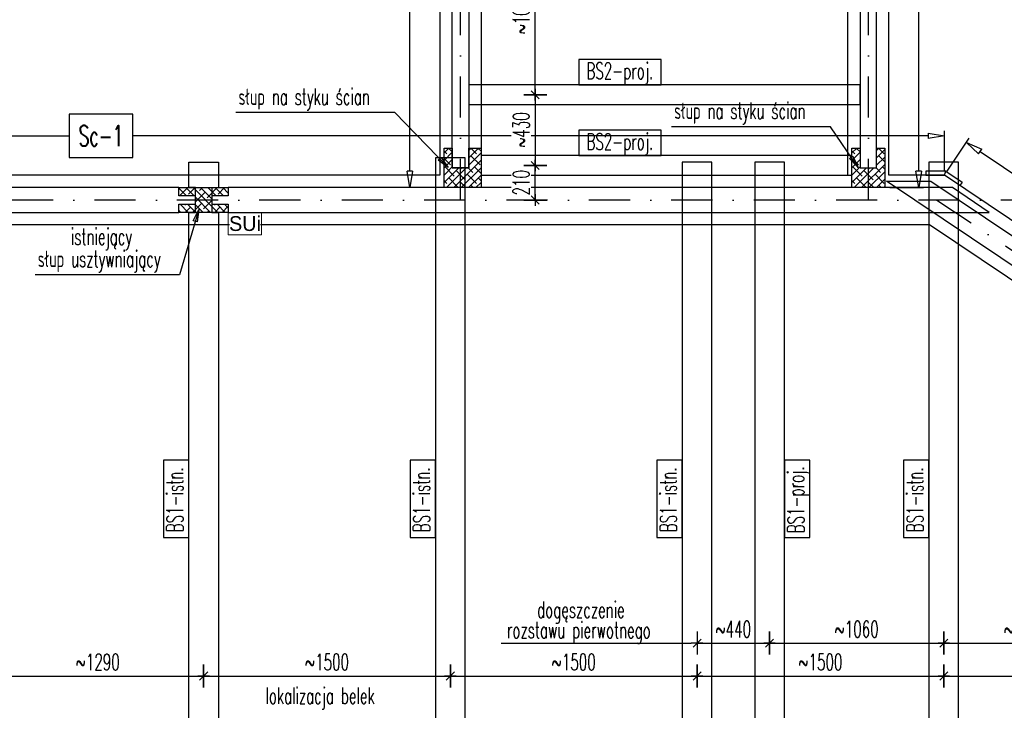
# Model space of a CAD drawing. Header units: centimetres. Extents: x 152786 to 159501, y -6718 to 1403.
# Tile 44 of 89: x 153497 to 154096, y -2737 to -2317. Entities that reach past the tile are written whole.
import ezdxf
from ezdxf.enums import TextEntityAlignment as Align

# ---------------------------------------------------------------- set-up
doc = ezdxf.new("R2010")
doc.units = ezdxf.units.CM
doc.header["$LTSCALE"] = 0.1
doc.linetypes.add('DASHDOT', pattern=[1, 0.5, -0.25, 0, -0.25])
doc.layers.get('0').update_dxf_attribs({"color": 45})
doc.layers.add('A_opisy więźby', color=51, linetype='Continuous', lineweight=13)
doc.layers.add('HACZE', color=52, linetype='Continuous', lineweight=9)
for name, color, linetype in [('A_wymiary_zewn', 4, 'Continuous'), ('hatch_R&F', 4, 'Continuous'), ('konstr_PROKON', 2, 'Continuous'), ('opisy_PROKON', 3, 'Continuous'), ('opisy_prętów_R&F', 2, 'Continuous'), ('opisy_R&F', 3, 'Continuous'), ('osie_R&F', 6, 'DASHDOT'), ('widoki_R&F', 4, 'Continuous'), ('wymiary_R&F', 3, 'Continuous'), ('ściany_murowane_R&F', 13, 'Continuous')]:
    doc.layers.add(name, color=color, linetype=linetype)
doc.styles.add('1_100', font='romans.shx', dxfattribs={"width": 0.8})
doc.styles.add('arial', font='arial.ttf')
doc.styles.add('simplex 0.6', font='simplex.shx', dxfattribs={"width": 0.6})
doc.styles.add('TECH', font='FL Pismo Techniczne.ttf')
doc.dimstyles.new('1_100', dxfattribs={"dimscale": 1.5, "dimtxt": 10, "dimasz": 6, "dimexe": 0, "dimexo": 0, "dimgap": 1.5, "dimtad": 1, "dimdec": 1, "dimrnd": 1, "dimzin": 12, "dimdsep": 46, "dimtxsty": '1_100', "dimblk1": 'U1', "dimblk2": 'U1', "dimsah": 1, "dimcen": -6, "dimse1": 1, "dimse2": 1, "dimclrt": 2, "dimadec": 0, "dimazin": 0, "dimtfac": 0.072, "dimtdec": 1, "dimtix": 1, "dimtmove": 2, "dimatfit": 3, "dimldrblk": 'DOT', "dimfxl": 1, "dimtolj": 1, "dimtzin": 12, "dimarcsym": 0})
doc.dimstyles.new('1_100 ławy', dxfattribs={"dimtxt": 30, "dimasz": 18, "dimexe": 3, "dimexo": 3, "dimgap": -7, "dimtad": 1, "dimdec": 1, "dimrnd": 0.5, "dimzin": 9, "dimdsep": 46, "dimtxsty": 'arial', "dimblk": 'CLOSEDBLANK', "dimcen": 0.09, "dimadec": 0, "dimazin": 0, "dimtfac": 1, "dimtdec": 1, "dimtofl": 0, "dimtmove": 0, "dimatfit": 3, "dimldrblk": 'CLOSEDBLANK', "dimfxl": 1, "dimtvp": 1, "dimtolj": 1, "dimtzin": 0, "dimarcsym": 0})
doc.dimstyles.new('1_50 [mm] żelbet', dxfattribs={"dimtxt": 10, "dimasz": 0.5, "dimexe": 0.18, "dimexo": 0.0625, "dimgap": 3.5, "dimtad": 1, "dimlfac": 10, "dimrnd": 5, "dimdsep": 46, "dimtxsty": 'simplex 0.6', "dimblk1": 'KR', "dimblk2": 'KR', "dimsah": 1, "dimcen": 0.09, "dimse1": 1, "dimse2": 1, "dimclrd": 8, "dimadec": 0, "dimazin": 0, "dimtfac": 1, "dimtofl": 0, "dimtmove": 0, "dimatfit": 3, "dimfxl": 1, "dimtvp": 1, "dimtfill": 1, "dimtfillclr": 256, "dimtolj": 1, "dimtzin": 0, "dimarcsym": 0})

# ---------------------------------------------------------------- blocks, each defined once
blk = doc.blocks.new('U1')
for p, q in [((0, -1), (0, 1)), ((1.5, 0), (-1.5, 0))]:
    blk.add_line(p, q)
at = {"color": 2, "const_width": 0.1}
blk.add_lwpolyline([(-0.5, -0.5), (0.5, 0.5)], dxfattribs=at)
blk = doc.blocks.new('KR')
for p, q in [((0, -14), (0, 14)), ((-7, 0), (7, 0)), ((-4.9, -4.9), (4.9, 4.9))]:
    blk.add_line(p, q)
blk = doc.blocks.new('*D404')
at = {"layer": 'Defpoints', "color": 0, "transparency": 16777216}
for p in [(153765.03, -2080.77), (153765.03, -2155.03), (153128.51, -2426.55)]:
    blk.add_point(p, dxfattribs=at)
at = {"layer": 'wymiary_R&F', "color": 8, "lineweight": -2, "transparency": 16777216}
blk.add_line((153129.01, -2080.77), (153764.53, -2080.77), dxfattribs=at)
at = {"layer": 'wymiary_R&F', "color": 8, "linetype": 'ByBlock', "lineweight": -2, "transparency": 16777216, "xscale": 0.5, "yscale": 0.5, "zscale": 0.5, "rotation": 180}
blk.add_blockref('KR', (153128.51, -2080.77), dxfattribs=at)
at = {"layer": 'wymiary_R&F', "color": 8, "linetype": 'ByBlock', "lineweight": -2, "transparency": 16777216, "xscale": 0.5, "yscale": 0.5, "zscale": 0.5}
blk.add_blockref('KR', (153765.03, -2080.77), dxfattribs=at)
at = {"layer": 'wymiary_R&F', "color": 0, "transparency": 16777216, "insert": (153446.77, -2072.27), "char_height": 10, "attachment_point": 5, "style": 'simplex 0.6', "bg_fill": 3, "box_fill_scale": 1.1, "bg_fill_color": 256, "bg_fill_true_color": 13158600, "bg_fill_transparency": 0}
blk.add_mtext('\\A1;6365', dxfattribs=at)
blk = doc.blocks.new('*D411')
at = {"layer": 'Defpoints', "color": 0, "transparency": 16777216}
for p in [(154013.01, -2155.03), (154333.36, -2155.03), (154254.91, -2426.55)]:
    blk.add_point(p, dxfattribs=at)
at = {"layer": 'wymiary_R&F', "color": 8, "lineweight": -2, "transparency": 16777216}
blk.add_line((154333.36, -2426.05), (154333.36, -2155.53), dxfattribs=at)
at = {"layer": 'wymiary_R&F', "color": 8, "linetype": 'ByBlock', "lineweight": -2, "transparency": 16777216, "xscale": 0.5, "yscale": 0.5, "zscale": 0.5}
for p, rotation in [((154333.36, -2155.03), 90), ((154333.36, -2426.55), 270)]:
    blk.add_blockref('KR', p, dxfattribs=dict(at, rotation=rotation))
at = {"layer": 'wymiary_R&F', "color": 0, "transparency": 16777216, "insert": (154324.86, -2290.79), "char_height": 10, "attachment_point": 5, "rotation": 90, "style": 'simplex 0.6', "bg_fill": 3, "box_fill_scale": 1.1, "bg_fill_color": 256, "bg_fill_true_color": 13158600, "bg_fill_transparency": 0}
blk.add_mtext('\\A1;2715', dxfattribs=at)
blk = doc.blocks.new('osie_konstr_nadziemne')
at = {"layer": 'osie_R&F', "ltscale": 500}
for points in [[(157765.03, -4076.71), (157765.03, -3694.55)], [(158013.01, -4076.71), (158013.01, -3694.57)], [(158369.1, -4076.71), (157012.51, -4076.71)], [(158054.72, -4076.71), (158254.91, -4210.99)]]:
    blk.add_lwpolyline(points, dxfattribs=at)
blk = doc.blocks.new('_ClosedBlank')
at = {"color": 0, "linetype": 'ByBlock', "lineweight": -2}
for p, q in [((-1, 0.167), (0, 0)), ((-1, 0.167), (-1, -0.167)), ((0, 0), (-1, -0.167))]:
    blk.add_line(p, q, dxfattribs=at)
blk = doc.blocks.new('*D416')
at = {"layer": 'Defpoints', "color": 0, "transparency": 16777216}
for p in [(154007.46, -2122.22), (154043.63, -2122.22), (154023.03, -2419.03)]:
    blk.add_point(p, dxfattribs=at)
at = {"layer": 'wymiary_R&F', "color": 0, "lineweight": -2, "transparency": 16777216}
for p, q in [((154010.46, -2122.22), (154046.63, -2122.22)), ((154043.63, -2409.03), (154043.63, -2122.22)), ((154026.03, -2419.03), (154046.63, -2419.03))]:
    blk.add_line(p, q, dxfattribs=at)
at = {"layer": 'wymiary_R&F', "color": 0, "linetype": 'ByBlock', "lineweight": -2, "transparency": 16777216, "xscale": 10, "yscale": 10, "zscale": 10, "rotation": 270}
blk.add_blockref('_ClosedBlank', (154043.63, -2419.03), dxfattribs=at)
blk = doc.blocks.new('_None')
blk = doc.blocks.new('*D417')
at = {"layer": 'Defpoints', "color": 0, "transparency": 16777216}
for p in [(153734.24, -2122.22), (153770.41, -2122.22), (153755.03, -2419.03)]:
    blk.add_point(p, dxfattribs=at)
at = {"layer": 'wymiary_R&F', "color": 0, "lineweight": -2, "transparency": 16777216}
for p, q in [((153767.41, -2122.22), (153731.24, -2122.22)), ((153734.24, -2409.03), (153734.24, -2122.22)), ((153752.03, -2419.03), (153731.24, -2419.03))]:
    blk.add_line(p, q, dxfattribs=at)
at = {"layer": 'wymiary_R&F', "color": 0, "linetype": 'ByBlock', "lineweight": -2, "transparency": 16777216, "xscale": 10, "yscale": 10, "zscale": 10, "rotation": 270}
blk.add_blockref('_ClosedBlank', (153734.24, -2419.03), dxfattribs=at)
blk = doc.blocks.new('*D419')
at = {"layer": 'Defpoints', "color": 0, "transparency": 16777216}
for p in [(153113.53, -2387.55), (153113.53, -2411.53), (154059.27, -2411.53)]:
    blk.add_point(p, dxfattribs=at)
at = {"layer": 'wymiary_R&F', "color": 0, "lineweight": -2, "transparency": 16777216}
for p, q in [((153565.7, -2374.3), (153527.06, -2374.3)), ((153527.06, -2374.3), (153527.06, -2400.8)), ((153565.7, -2400.8), (153565.7, -2374.3)), ((153113.53, -2408.53), (153113.53, -2384.55)), ((153123.53, -2387.55), (153527.06, -2387.55)), ((154049.27, -2387.55), (153565.7, -2387.55)), ((154059.27, -2408.53), (154059.27, -2384.55)), ((153527.06, -2400.8), (153565.7, -2400.8))]:
    blk.add_line(p, q, dxfattribs=at)
at = {"layer": 'wymiary_R&F', "color": 0, "linetype": 'ByBlock', "lineweight": -2, "transparency": 16777216, "xscale": 10, "yscale": 10, "zscale": 10, "rotation": 180}
blk.add_blockref('_ClosedBlank', (153113.53, -2387.55), dxfattribs=at)
at = {"layer": 'wymiary_R&F', "color": 0, "linetype": 'ByBlock', "lineweight": -2, "transparency": 16777216, "xscale": 10, "yscale": 10, "zscale": 10}
blk.add_blockref('_ClosedBlank', (154059.27, -2387.55), dxfattribs=at)
at = {"layer": 'wymiary_R&F', "transparency": 16777216, "insert": (153546.38, -2387.55), "char_height": 12.5, "attachment_point": 5, "style": 'simplex 0.6', "bg_fill": 3, "box_fill_scale": 1.1, "bg_fill_color": 256, "bg_fill_true_color": 13158600, "bg_fill_transparency": 0}
blk.add_mtext('\\A1;{\\C2;Sc-1}', dxfattribs=at)
blk = doc.blocks.new('*D424')
at = {"layer": 'Defpoints', "color": 0, "transparency": 16777216}
for p in [(154059.27, -2411.53), (154292.69, -2539.07), (154292.69, -2539.07)]:
    blk.add_point(p, dxfattribs=at)
at = {"layer": 'wymiary_R&F', "color": 0, "lineweight": -2, "transparency": 16777216}
for p, q in [((154060.94, -2409.04), (154074.37, -2389.02)), ((154081, -2397.08), (154292.69, -2539.07)), ((154294.36, -2536.58), (154294.36, -2536.58))]:
    blk.add_line(p, q, dxfattribs=at)
at = {"layer": 'wymiary_R&F', "color": 0, "linetype": 'ByBlock', "lineweight": -2, "transparency": 16777216, "xscale": 10, "yscale": 10, "zscale": 10, "rotation": 146.148377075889}
blk.add_blockref('_ClosedBlank', (154072.7, -2391.51), dxfattribs=at)
blk = doc.blocks.new('*D427')
at = {"layer": 'Defpoints', "color": 0, "transparency": 16777216}
for p in [(153480.03, -2403.53), (153608.85, -2403.53), (153608.85, -2715.88)]:
    blk.add_point(p, dxfattribs=at)
at = {"layer": 'wymiary_R&F', "color": 8, "lineweight": -2, "transparency": 16777216}
blk.add_line((153480.53, -2715.88), (153608.35, -2715.88), dxfattribs=at)
at = {"layer": 'wymiary_R&F', "color": 8, "linetype": 'ByBlock', "lineweight": -2, "transparency": 16777216, "xscale": 0.5, "yscale": 0.5, "zscale": 0.5, "rotation": 180}
blk.add_blockref('KR', (153480.03, -2715.88), dxfattribs=at)
at = {"layer": 'wymiary_R&F', "color": 8, "linetype": 'ByBlock', "lineweight": -2, "transparency": 16777216, "xscale": 0.5, "yscale": 0.5, "zscale": 0.5}
blk.add_blockref('KR', (153608.85, -2715.88), dxfattribs=at)
at = {"layer": 'wymiary_R&F', "color": 0, "transparency": 16777216, "insert": (153544.44, -2707.38), "char_height": 10, "attachment_point": 5, "style": 'simplex 0.6', "bg_fill": 3, "box_fill_scale": 1.1, "bg_fill_color": 256, "bg_fill_true_color": 13158600, "bg_fill_transparency": 0}
blk.add_mtext('\\A1;\\A1;~1290', dxfattribs=at)
blk = doc.blocks.new('*D428')
at = {"layer": 'Defpoints', "color": 0, "transparency": 16777216}
for p in [(153608.85, -2403.53), (153758.85, -2400.83), (153758.85, -2715.88)]:
    blk.add_point(p, dxfattribs=at)
at = {"layer": 'wymiary_R&F', "color": 8, "lineweight": -2, "transparency": 16777216}
blk.add_line((153609.35, -2715.88), (153758.35, -2715.88), dxfattribs=at)
at = {"layer": 'wymiary_R&F', "color": 8, "linetype": 'ByBlock', "lineweight": -2, "transparency": 16777216, "xscale": 0.5, "yscale": 0.5, "zscale": 0.5, "rotation": 180}
blk.add_blockref('KR', (153608.85, -2715.88), dxfattribs=at)
at = {"layer": 'wymiary_R&F', "color": 8, "linetype": 'ByBlock', "lineweight": -2, "transparency": 16777216, "xscale": 0.5, "yscale": 0.5, "zscale": 0.5}
blk.add_blockref('KR', (153758.85, -2715.88), dxfattribs=at)
at = {"layer": 'wymiary_R&F', "color": 0, "transparency": 16777216, "insert": (153683.85, -2707.38), "char_height": 10, "attachment_point": 5, "style": 'simplex 0.6', "bg_fill": 3, "box_fill_scale": 1.1, "bg_fill_color": 256, "bg_fill_true_color": 13158600, "bg_fill_transparency": 0}
blk.add_mtext('\\A1;\\A1;~1500', dxfattribs=at)
blk = doc.blocks.new('*D429')
at = {"layer": 'Defpoints', "color": 0, "transparency": 16777216}
for p in [(153758.85, -2400.83), (153908.85, -2403.53), (153908.85, -2715.88)]:
    blk.add_point(p, dxfattribs=at)
at = {"layer": 'wymiary_R&F', "color": 8, "lineweight": -2, "transparency": 16777216}
blk.add_line((153759.35, -2715.88), (153908.35, -2715.88), dxfattribs=at)
at = {"layer": 'wymiary_R&F', "color": 8, "linetype": 'ByBlock', "lineweight": -2, "transparency": 16777216, "xscale": 0.5, "yscale": 0.5, "zscale": 0.5, "rotation": 180}
blk.add_blockref('KR', (153758.85, -2715.88), dxfattribs=at)
at = {"layer": 'wymiary_R&F', "color": 8, "linetype": 'ByBlock', "lineweight": -2, "transparency": 16777216, "xscale": 0.5, "yscale": 0.5, "zscale": 0.5}
blk.add_blockref('KR', (153908.85, -2715.88), dxfattribs=at)
at = {"layer": 'wymiary_R&F', "color": 0, "transparency": 16777216, "insert": (153833.85, -2707.38), "char_height": 10, "attachment_point": 5, "style": 'simplex 0.6', "bg_fill": 3, "box_fill_scale": 1.1, "bg_fill_color": 256, "bg_fill_true_color": 13158600, "bg_fill_transparency": 0}
blk.add_mtext('\\A1;\\A1;~1500', dxfattribs=at)
blk = doc.blocks.new('*D430')
at = {"layer": 'Defpoints', "color": 0, "transparency": 16777216}
for p in [(153908.85, -2403.53), (153952.93, -2403.53), (153952.93, -2695.88)]:
    blk.add_point(p, dxfattribs=at)
at = {"layer": 'wymiary_R&F', "color": 8, "lineweight": -2, "transparency": 16777216}
blk.add_line((153909.35, -2695.88), (153952.43, -2695.88), dxfattribs=at)
at = {"layer": 'wymiary_R&F', "color": 8, "lineweight": -2, "transparency": 16777216, "xscale": 0.5, "yscale": 0.5, "zscale": 0.5, "rotation": 180}
blk.add_blockref('KR', (153908.85, -2695.88), dxfattribs=at)
at = {"layer": 'wymiary_R&F', "color": 8, "lineweight": -2, "transparency": 16777216, "xscale": 0.5, "yscale": 0.5, "zscale": 0.5}
blk.add_blockref('KR', (153952.93, -2695.88), dxfattribs=at)
at = {"layer": 'wymiary_R&F', "color": 0, "transparency": 16777216, "insert": (153930.89, -2687.38), "char_height": 10, "attachment_point": 5, "style": 'simplex 0.6', "bg_fill": 3, "box_fill_scale": 1.1, "bg_fill_color": 256, "bg_fill_true_color": 13158600, "bg_fill_transparency": 0}
blk.add_mtext('\\A1;\\A1;~440', dxfattribs=at)
blk = doc.blocks.new('*D431')
at = {"layer": 'Defpoints', "color": 0, "transparency": 16777216}
for p in [(153952.93, -2403.53), (154058.85, -2403.53), (154058.85, -2695.88)]:
    blk.add_point(p, dxfattribs=at)
at = {"layer": 'wymiary_R&F', "color": 8, "lineweight": -2, "transparency": 16777216}
blk.add_line((153953.43, -2695.88), (154058.35, -2695.88), dxfattribs=at)
at = {"layer": 'wymiary_R&F', "color": 8, "lineweight": -2, "transparency": 16777216, "xscale": 0.5, "yscale": 0.5, "zscale": 0.5, "rotation": 180}
blk.add_blockref('KR', (153952.93, -2695.88), dxfattribs=at)
at = {"layer": 'wymiary_R&F', "color": 8, "lineweight": -2, "transparency": 16777216, "xscale": 0.5, "yscale": 0.5, "zscale": 0.5}
blk.add_blockref('KR', (154058.85, -2695.88), dxfattribs=at)
at = {"layer": 'wymiary_R&F', "color": 0, "transparency": 16777216, "insert": (154005.89, -2687.38), "char_height": 10, "attachment_point": 5, "style": 'simplex 0.6', "bg_fill": 3, "box_fill_scale": 1.1, "bg_fill_color": 256, "bg_fill_true_color": 13158600, "bg_fill_transparency": 0}
blk.add_mtext('\\A1;\\A1;~1060', dxfattribs=at)
blk = doc.blocks.new('*D432')
at = {"layer": 'Defpoints', "color": 0, "transparency": 16777216}
for p in [(154058.85, -2403.53), (154158.72, -2487.28), (154158.72, -2695.88)]:
    blk.add_point(p, dxfattribs=at)
at = {"layer": 'wymiary_R&F', "color": 8, "lineweight": -2, "transparency": 16777216}
blk.add_line((154059.35, -2695.88), (154158.22, -2695.88), dxfattribs=at)
at = {"layer": 'wymiary_R&F', "color": 8, "lineweight": -2, "transparency": 16777216, "xscale": 0.5, "yscale": 0.5, "zscale": 0.5, "rotation": 180}
blk.add_blockref('KR', (154058.85, -2695.88), dxfattribs=at)
at = {"layer": 'wymiary_R&F', "color": 8, "lineweight": -2, "transparency": 16777216, "xscale": 0.5, "yscale": 0.5, "zscale": 0.5}
blk.add_blockref('KR', (154158.72, -2695.88), dxfattribs=at)
at = {"layer": 'wymiary_R&F', "color": 0, "transparency": 16777216, "insert": (154108.79, -2687.38), "char_height": 10, "attachment_point": 5, "style": 'simplex 0.6', "bg_fill": 3, "box_fill_scale": 1.1, "bg_fill_color": 256, "bg_fill_true_color": 13158600, "bg_fill_transparency": 0}
blk.add_mtext('\\A1;\\A1;~1000', dxfattribs=at)
blk = doc.blocks.new('*D434')
at = {"layer": 'Defpoints', "color": 0, "transparency": 16777216}
for p in [(153777.53, -2405.53), (153765.03, -2426.55)]:
    blk.add_point(p, dxfattribs=at)
at = {"layer": 'wymiary_R&F', "color": 8, "lineweight": -2, "transparency": 16777216}
blk.add_line((153810.43, -2426.05), (153810.43, -2406.03), dxfattribs=at)
at = {"layer": 'wymiary_R&F', "color": 8, "linetype": 'ByBlock', "lineweight": -2, "transparency": 16777216, "xscale": 0.5, "yscale": 0.5, "zscale": 0.5}
for p, rotation in [((153810.43, -2405.53), 90), ((153810.43, -2426.55), 270)]:
    blk.add_blockref('KR', p, dxfattribs=dict(at, rotation=rotation))
at = {"layer": 'wymiary_R&F', "color": 0, "transparency": 16777216, "insert": (153801.93, -2416.04), "char_height": 10, "attachment_point": 5, "rotation": 90, "style": 'simplex 0.6', "bg_fill": 3, "box_fill_scale": 1.1, "bg_fill_color": 256, "bg_fill_true_color": 13158600, "bg_fill_transparency": 0}
blk.add_mtext('\\A1;210', dxfattribs=at)
at = {"layer": 'Defpoints', "color": 0, "transparency": 16777216}
blk.add_point((153810.43, -2405.53), dxfattribs=at)
blk = doc.blocks.new('*D435')
at = {"layer": 'Defpoints', "color": 0, "transparency": 16777216}
for p in [(153770.03, -2262.53), (153810.43, -2262.53), (153770.03, -2362.53)]:
    blk.add_point(p, dxfattribs=at)
at = {"layer": 'wymiary_R&F', "color": 8, "lineweight": -2, "transparency": 16777216}
blk.add_line((153810.43, -2362.03), (153810.43, -2263.03), dxfattribs=at)
at = {"layer": 'wymiary_R&F', "color": 8, "linetype": 'ByBlock', "lineweight": -2, "transparency": 16777216, "xscale": 0.5, "yscale": 0.5, "zscale": 0.5}
for p, rotation in [((153810.43, -2262.53), 90), ((153810.43, -2362.53), 270)]:
    blk.add_blockref('KR', p, dxfattribs=dict(at, rotation=rotation))
at = {"layer": 'wymiary_R&F', "color": 0, "transparency": 16777216, "insert": (153801.93, -2312.53), "char_height": 10, "attachment_point": 5, "rotation": 90, "style": 'simplex 0.6', "bg_fill": 3, "box_fill_scale": 1.1, "bg_fill_color": 256, "bg_fill_true_color": 13158600, "bg_fill_transparency": 0}
blk.add_mtext('\\A1;\\A1;~1000', dxfattribs=at)
blk = doc.blocks.new('*D542')
at = {"layer": 'Defpoints', "color": 0, "transparency": 16777216}
for p in [(153770.03, -2362.53), (153777.53, -2405.53), (153810.43, -2405.53)]:
    blk.add_point(p, dxfattribs=at)
at = {"layer": 'wymiary_R&F', "color": 8, "lineweight": -2, "transparency": 16777216}
blk.add_line((153810.43, -2363.03), (153810.43, -2405.03), dxfattribs=at)
at = {"layer": 'wymiary_R&F', "color": 8, "linetype": 'ByBlock', "lineweight": -2, "transparency": 16777216, "xscale": 0.5, "yscale": 0.5, "zscale": 0.5}
for p, rotation in [((153810.43, -2362.53), 90), ((153810.43, -2405.53), 270)]:
    blk.add_blockref('KR', p, dxfattribs=dict(at, rotation=rotation))
at = {"layer": 'wymiary_R&F', "color": 0, "transparency": 16777216, "insert": (153801.93, -2384.03), "char_height": 10, "attachment_point": 5, "rotation": 90, "style": 'simplex 0.6', "bg_fill": 3, "box_fill_scale": 1.1, "bg_fill_color": 256, "bg_fill_true_color": 13158600, "bg_fill_transparency": 0}
blk.add_mtext('\\A1;\\A1;~430', dxfattribs=at)
blk = doc.blocks.new('*D581')
at = {"layer": 'Defpoints', "color": 0, "transparency": 16777216}
for p in [(153908.85, -2403.53), (154058.85, -2403.53), (154058.85, -2715.88)]:
    blk.add_point(p, dxfattribs=at)
at = {"layer": 'wymiary_R&F', "color": 8, "lineweight": -2, "transparency": 16777216}
blk.add_line((153909.35, -2715.88), (154058.35, -2715.88), dxfattribs=at)
at = {"layer": 'wymiary_R&F', "color": 8, "lineweight": -2, "transparency": 16777216, "xscale": 0.5, "yscale": 0.5, "zscale": 0.5, "rotation": 180}
blk.add_blockref('KR', (153908.85, -2715.88), dxfattribs=at)
at = {"layer": 'wymiary_R&F', "color": 8, "lineweight": -2, "transparency": 16777216, "xscale": 0.5, "yscale": 0.5, "zscale": 0.5}
blk.add_blockref('KR', (154058.85, -2715.88), dxfattribs=at)
at = {"layer": 'wymiary_R&F', "color": 0, "transparency": 16777216, "insert": (153983.85, -2707.38), "char_height": 10, "attachment_point": 5, "style": 'simplex 0.6', "bg_fill": 3, "box_fill_scale": 1.1, "bg_fill_color": 256, "bg_fill_true_color": 13158600, "bg_fill_transparency": 0}
blk.add_mtext('\\A1;\\A1;~1500', dxfattribs=at)
blk = doc.blocks.new('*D582')
at = {"layer": 'Defpoints', "color": 0, "transparency": 16777216}
for p in [(154058.85, -2403.53), (154254.91, -2560.82), (154254.91, -2715.88)]:
    blk.add_point(p, dxfattribs=at)
at = {"layer": 'wymiary_R&F', "color": 8, "lineweight": -2, "transparency": 16777216}
blk.add_line((154059.35, -2715.88), (154254.41, -2715.88), dxfattribs=at)
at = {"layer": 'wymiary_R&F', "color": 8, "lineweight": -2, "transparency": 16777216, "xscale": 0.5, "yscale": 0.5, "zscale": 0.5, "rotation": 180}
blk.add_blockref('KR', (154058.85, -2715.88), dxfattribs=at)
at = {"layer": 'wymiary_R&F', "color": 8, "lineweight": -2, "transparency": 16777216, "xscale": 0.5, "yscale": 0.5, "zscale": 0.5}
blk.add_blockref('KR', (154254.91, -2715.88), dxfattribs=at)
at = {"layer": 'wymiary_R&F', "color": 0, "transparency": 16777216, "insert": (154156.88, -2707.38), "char_height": 10, "attachment_point": 5, "style": 'simplex 0.6', "bg_fill": 3, "box_fill_scale": 1.1, "bg_fill_color": 256, "bg_fill_true_color": 13158600, "bg_fill_transparency": 0}
blk.add_mtext('\\A1;\\A1;~1960', dxfattribs=at)

msp = doc.modelspace()

# ---------------------------------------------------------------- hatches: boundary and pattern name
at = {"layer": 'hatch_R&F'}
h = msp.add_hatch(dxfattribs=at)
h.set_pattern_fill('ANSI38', color=256, angle=180)
h.set_pattern_definition([(225, (148039.668, -152057.8498), (2.24506403, -2.24506403), []), (315, (148039.668, -152057.8498), (6.73519209, -2.24506403), [7.9375, -4.7625])])
h.paths.add_polyline_path([(153755.0341, -2419.0346), (153755.0341, -2395.0346), (153760.0341, -2395.0346), (153760.0341, -2407.0346), (153770.0341, -2407.0346), (153770.0341, -2395.0346), (153777.5341, -2395.0346), (153777.5341, -2419.0346), (153765.0341, -2419.0346), (153760.0341, -2419.0346)])
h = msp.add_hatch(dxfattribs=at)
h.set_pattern_fill('ANSI38', color=256, angle=180)
h.set_pattern_definition([(225, (148287.668, -152057.8498), (2.24506403, -2.24506403), []), (315, (148287.668, -152057.8498), (6.73519209, -2.24506403), [7.9375, -4.7625])])
h.paths.add_polyline_path([(154003.0341, -2419.0346), (154003.0341, -2395.0346), (154008.0341, -2395.0346), (154008.0341, -2407.0346), (154018.0341, -2407.0346), (154018.0341, -2395.0346), (154023.0341, -2395.0346), (154023.0341, -2419.0346), (154013.0341, -2419.0346), (154008.0341, -2419.0346)])
h = msp.add_hatch(dxfattribs=at)
h.set_pattern_fill('ANSI38', color=256, angle=90)
h.set_pattern_definition([(135, (3965.03, 3296.3315), (-2.24506403, -2.24506403), []), (225, (3965.03, 3296.3315), (-2.24506403, -6.73519209), [7.9375, -4.7625])])
h.paths.add_polyline_path([(153593.8452, -2419.0346), (153623.8452, -2419.0346), (153623.8452, -2424.0346), (153613.8452, -2424.0346), (153613.8452, -2429.0346), (153623.8452, -2429.0346), (153623.8452, -2434.0346), (153593.8452, -2434.0346), (153593.8452, -2429.0346), (153603.8452, -2429.0346), (153603.8452, -2424.0346), (153593.8452, -2424.0346)])

# ---------------------------------------------------------------- linework, layer by layer
at = {"layer": 'HACZE'}
msp.add_line((153603.8452, -2424.0346), (153603.8452, -2424.0346), dxfattribs=at)
at = {"layer": 'konstr_PROKON'}
for points in [[(153777.5341, -2399.5346), (153777.5341, -2411.5346), (154003.0341, -2411.5346), (154003.0341, -2399.5346)], [(153943.9303, -2905.5346), (153961.9303, -2905.5346), (153961.9303, -2403.5346), (153943.9303, -2403.5346)]]:
    msp.add_lwpolyline(points, close=True, dxfattribs=at)
at = {"layer": 'konstr_PROKON', "color": 3}
msp.add_lwpolyline([(153899.8452, -2905.5346), (153917.8452, -2905.5346), (153917.8452, -2403.5346), (153899.8452, -2403.5346)], close=True, dxfattribs=at)
at = {"layer": 'opisy_R&F', "color": 4}
for points in [[(153836.9605, -2356.5346), (153887.0729, -2356.5346), (153887.0729, -2341.0346), (153836.9605, -2341.0346)], [(153836.9605, -2399.5346), (153887.0729, -2399.5346), (153887.0729, -2384.0346), (153836.9605, -2384.0346)], [(153599.8452, -2631.7114), (153599.8452, -2584.599), (153584.3452, -2584.599), (153584.3452, -2631.7114)], [(153749.8452, -2631.7114), (153749.8452, -2584.599), (153734.3452, -2584.599), (153734.3452, -2631.7114)], [(153899.8452, -2631.7114), (153899.8452, -2584.599), (153884.3452, -2584.599), (153884.3452, -2631.7114)], [(153977.4303, -2631.7114), (153977.4303, -2584.599), (153961.9303, -2584.599), (153961.9303, -2631.7114)], [(154049.8452, -2631.7114), (154049.8452, -2584.599), (154034.3452, -2584.599), (154034.3452, -2631.7114)]]:
    msp.add_lwpolyline(points, close=True, dxfattribs=at)
at = {"layer": 'widoki_R&F'}
msp.add_lwpolyline([(153777.5341, -2411.5346), (154000.5341, -2411.5346), (154000.5341, -2167.5346), (153777.5341, -2167.5346)], close=True, dxfattribs=at)
for points in [[(154059.2653, -2411.5346), (154060.0261, -2409.0346), (154048.0261, -2409.0346), (154048.0261, -2411.5346), (154059.2653, -2411.5346)], [(154059.2653, -2411.5346), (154060.0261, -2409.0346), (154069.9918, -2415.7191), (154068.5992, -2417.7953), (154059.2653, -2411.5346)], [(153143.5341, -2441.5346), (153143.5341, -2867.5346), (154038.3592, -2867.5346), (154239.9303, -2750.213), (154239.9303, -2568.8387), (154050.1358, -2441.5346), (153143.5341, -2441.5346)]]:
    msp.add_lwpolyline(points, dxfattribs=at)
at = {"layer": 'ściany_murowane_R&F', "color": 3, "lineweight": -3, "ltscale": 0.5}
for points in [[(153760.0341, -2407.0346), (153760.0341, -2146.0346), (153770.0341, -2146.0346), (153770.0341, -2407.0346)], [(154051.0194, -2415.0346), (154266.4303, -2559.5209), (154266.4303, -2577.5827), (154024.0916, -2415.0346)], [(153593.8452, -2424.0346), (153593.8452, -2419.0346), (153117.0341, -2419.0346), (153117.0341, -2434.0346), (153593.8452, -2434.0346), (153593.8452, -2429.0346), (153603.8452, -2429.0346), (153603.8452, -2424.0346)], [(153623.8452, -2429.0346), (153623.8452, -2434.0346), (154086.5268, -2434.0346), (154064.1637, -2419.0346), (153623.8452, -2419.0346), (153623.8452, -2424.0346), (153613.8452, -2424.0346), (153613.8452, -2429.0346)]]:
    msp.add_lwpolyline(points, close=True, dxfattribs=at)
at = {"layer": 'ściany_murowane_R&F', "lineweight": -3, "ltscale": 0.5}
for points in [[(153755.0341, -2419.0346), (153755.0341, -2395.0346), (153760.0341, -2395.0346), (153760.0341, -2407.0346), (153770.0341, -2407.0346), (153770.0341, -2395.0346), (153777.5341, -2395.0346), (153777.5341, -2419.0346), (153765.0341, -2419.0346), (153765.0341, -2419.0346), (153760.0341, -2419.0346), (153760.0341, -2419.0346), (153755.0341, -2419.0346)], [(154003.0341, -2419.0346), (154003.0341, -2395.0346), (154008.0341, -2395.0346), (154008.0341, -2407.0346), (154018.0341, -2407.0346), (154018.0341, -2395.0346), (154023.0341, -2395.0346), (154023.0341, -2419.0346), (154013.0341, -2419.0346), (154013.0341, -2419.0346), (154008.0341, -2419.0346), (154008.0341, -2419.0346), (154003.0341, -2419.0346)]]:
    msp.add_lwpolyline(points, dxfattribs=at)
at = {"layer": 'ściany_murowane_R&F', "color": 2, "lineweight": -3, "ltscale": 0.5}
msp.add_lwpolyline([(153593.8452, -2419.0346), (153623.8452, -2419.0346), (153623.8452, -2424.0346), (153613.8452, -2424.0346), (153613.8452, -2429.0346), (153623.8452, -2429.0346), (153623.8452, -2434.0346), (153593.8452, -2434.0346), (153593.8452, -2429.0346), (153603.8452, -2429.0346), (153603.8452, -2424.0346), (153593.8452, -2424.0346), (153593.8452, -2419.0346)], dxfattribs=at)

# ---------------------------------------------------------------- texts
at = {"layer": 'opisy_prętów_R&F', "color": 3, "style": 'simplex 0.6', "width": 0.6}
for s, p in [('słup na styku ścian', (153630.0287, -2368.7504)), ('istniejący', (153528.0656, -2453.7805)), ('słup usztywniający', (153507.9766, -2467.3168))]:
    msp.add_text(s, height=10, dxfattribs=at).set_placement(p)
at = {"layer": 'opisy_R&F', "style": 'simplex 0.6', "width": 0.6}
for p in [(153861.908, -2348.0139), (153861.908, -2391.0139)]:
    msp.add_text('BS2-proj.', height=10, dxfattribs=at).set_placement(p, align=Align.MIDDLE_CENTER)
for s, p in [('BS1-proj.', (153968.9096, -2608.733)), ('BS1-istn.', (153591.3245, -2608.733)), ('BS1-istn.', (153741.3245, -2608.733)), ('BS1-istn.', (153891.3245, -2608.733)), ('BS1-istn.', (154041.3245, -2608.733))]:
    msp.add_text(s, height=10, rotation=90, dxfattribs=at).set_placement(p, align=Align.MIDDLE_CENTER)

# ---------------------------------------------------------------- leaders
at = {"layer": 'opisy_PROKON', "color": 8}
for points in [[(153757.5341, -2406.8676), (153725.0205, -2373.429), (153628.4741, -2373.429)], [(153605.8615, -2432.3003), (153594.1089, -2471.9954), (153506.4219, -2471.9954)]]:
    msp.add_leader(points, dimstyle='1_100', override={"dimasz": 5, "dimtad": 0, "dimldrblk": 'ClosedBlank'}, dxfattribs=at)

# ---------------------------------------------------------------- next in the draw order: dimensions: what is measured, and where the dimension line sits
at = {"layer": 'wymiary_R&F'}
dim = msp.add_linear_dim(base=(153765.0341, -2080.7703), p1=(153128.5121, -2426.5476), p2=(153765.0341, -2155.0346), dimstyle='1_50 [mm] żelbet', override={"dimtxsty": 'simplex 0.6'}, dxfattribs=at)
dim.commit()
dim.dimension.update_dxf_attribs({"geometry": '*D404', "text_midpoint": (153446.7731, -2072.2703)})
dim = msp.add_linear_dim(base=(154333.3589, -2155.0346), p1=(154254.9084, -2426.5476), p2=(154013.0121, -2155.0346), angle=90, dimstyle='1_50 [mm] żelbet', override={"dimtxsty": 'simplex 0.6'}, dxfattribs=at)
dim.commit()
dim.dimension.update_dxf_attribs({"geometry": '*D411', "text_midpoint": (154324.8589, -2290.7911)})

# ---------------------------------------------------------------- next in the draw order: linework, layer by layer
at = {"layer": 'konstr_PROKON', "color": 3}
msp.add_lwpolyline([(153599.8452, -2403.5346), (153617.8452, -2403.5346), (153617.8452, -2419.0346), (153613.8452, -2419.0476), (153613.8452, -2434.0476), (153617.8452, -2434.0346), (153617.8452, -2875.0346), (153613.8452, -2875.0476), (153613.8452, -2890.0476), (153617.8452, -2890.0346), (153617.8452, -2905.5346), (153599.8452, -2905.5346), (153599.8452, -2890.0346), (153603.8452, -2890.0476), (153603.8452, -2875.0476), (153599.8452, -2875.0346), (153599.8452, -2434.0346), (153603.8452, -2434.0346), (153603.8452, -2419.0346), (153599.8452, -2419.0346), (153599.8452, -2403.5346)], dxfattribs=at)
for points in [[(153749.8452, -2905.5346), (153767.8452, -2905.5346), (153767.8452, -2400.8338), (153749.8452, -2400.8338)], [(154049.8452, -2905.5346), (154067.8452, -2905.5346), (154067.8452, -2403.5346), (154049.8452, -2403.5346)]]:
    msp.add_lwpolyline(points, close=True, dxfattribs=at)
at = {"layer": 'widoki_R&F'}
msp.add_lwpolyline([(153113.5341, -2897.5346), (154046.4541, -2897.5346), (154269.9303, -2767.4634), (154269.9303, -2552.8376), (154059.2653, -2411.5346), (154025.5341, -2411.5346), (154025.5341, -2388.9095), (154025.5341, -2142.5346), (153752.5341, -2142.5346), (153752.5341, -2411.5346), (153113.5341, -2411.5346)], close=True, dxfattribs=at)
at = {"layer": 'ściany_murowane_R&F', "color": 3, "lineweight": -3, "ltscale": 0.5}
msp.add_lwpolyline([(154008.0341, -2407.0346), (154018.0341, -2407.0346), (154018.0341, -2146.0346), (154008.0341, -2146.0346)], close=True, dxfattribs=at)

# ---------------------------------------------------------------- next in the draw order: block references
at = {"layer": 'A_wymiary_zewn'}
msp.add_blockref('osie_konstr_nadziemne', (-4000, 1650.1657), dxfattribs=at)

# ---------------------------------------------------------------- next in the draw order: dimensions: what is measured, and where the dimension line sits
at = {"layer": 'wymiary_R&F'}
for base, p1, p2, picture, middle in [((153734.2383, -2122.2201), (153755.0341, -2419.0346), (153770.4089, -2122.2201), '*D417', (153739.2383, -2144.0607)), ((154043.6301, -2122.2201), (154023.0341, -2419.0346), (154007.4595, -2122.2201), '*D416', (154038.6301, -2120.5607))]:
    dim = msp.add_linear_dim(base=base, p1=p1, p2=p2, angle=270, text=' ', dimstyle='1_100 ławy', override={"dimtxt": 12.5, "dimasz": 10, "dimtad": 0, "dimtxsty": 'simplex 0.6', "dimblk1": 'ClosedBlank', "dimblk2": 'None', "dimsah": 1, "dimclrt": 256, "dimtmove": 2, "dimldrblk": 'ClosedBlank', "dimtfill": 1, "dimtfillclr": 7}, dxfattribs=at)
    dim.commit()
    dim.dimension.update_dxf_attribs({"geometry": picture, "text_midpoint": middle, "dimtype": 160})

# ---------------------------------------------------------------- next in the draw order: dimensions: what is measured, and where the dimension line sits
dim = msp.add_linear_dim(base=(153810.4334, -2262.5346), p1=(153770.0341, -2362.5346), p2=(153770.0341, -2262.5346), angle=90, text='\\A1;~<>', dimstyle='1_50 [mm] żelbet', override={"dimtxsty": 'simplex 0.6', "dimtmove": 1}, dxfattribs=at)
dim.commit()
dim.dimension.update_dxf_attribs({"geometry": '*D435', "text_midpoint": (153801.9334, -2312.5346)})
dim = msp.add_linear_dim(base=(153113.5341, -2387.5526), p1=(154059.2653, -2411.5346), p2=(153113.5341, -2411.5346), angle=180, text='{\\C2;Sc-1}', dimstyle='1_100 ławy', override={"dimtxt": 12.5, "dimasz": 10, "dimtad": 0, "dimtxsty": 'simplex 0.6', "dimblk1": 'ClosedBlank', "dimblk2": 'ClosedBlank', "dimclrt": 256, "dimtmove": 2, "dimtfill": 1, "dimtfillclr": 7, "dimtolj": 1}, dxfattribs=at)
dim.commit()
dim.dimension.update_dxf_attribs({"geometry": '*D419', "text_midpoint": (153546.3817, -2387.5526), "dimtype": 160})

# ---------------------------------------------------------------- next in the draw order: linework, layer by layer
at = {"layer": 'konstr_PROKON'}
msp.add_lwpolyline([(153770.0341, -2356.5346), (153770.0341, -2368.5346), (154008.0341, -2368.5346), (154008.0341, -2356.5346)], close=True, dxfattribs=at)

# ---------------------------------------------------------------- next in the draw order: texts
at = {"layer": 'opisy_prętów_R&F', "color": 3, "style": 'simplex 0.6', "width": 0.6}
msp.add_text('słup na styku ścian', height=10, dxfattribs=at).set_placement((153894.9172, -2377.2837))

# ---------------------------------------------------------------- next in the draw order: dimensions: what is measured, and where the dimension line sits
at = {"layer": 'wymiary_R&F'}
dim = msp.add_linear_dim(base=(154292.6864, -2539.0688), p1=(154059.2653, -2411.5346), p2=(154292.6864, -2539.0688), angle=146.1483771, text=' ', dimstyle='1_100 ławy', override={"dimtxt": 12.5, "dimasz": 10, "dimtad": 0, "dimtxsty": 'simplex 0.6', "dimblk1": 'ClosedBlank', "dimblk2": 'None', "dimsah": 1, "dimclrt": 256, "dimtmove": 2, "dimldrblk": 'ClosedBlank', "dimtfill": 1, "dimtfillclr": 7}, dxfattribs=at)
dim.commit()
dim.dimension.update_dxf_attribs({"geometry": '*D424', "text_midpoint": (154292.6864, -2550.9313), "dimtype": 160})
dim = msp.add_linear_dim(base=(153608.8452, -2715.8772), p1=(153480.0341, -2403.5346), p2=(153608.8452, -2403.5346), text='\\A1;~<>', dimstyle='1_50 [mm] żelbet', override={"dimtxsty": 'simplex 0.6', "dimtmove": 1}, dxfattribs=at)
dim.commit()
dim.dimension.update_dxf_attribs({"geometry": '*D427', "text_midpoint": (153544.4396, -2707.3772)})

# ---------------------------------------------------------------- next in the draw order: leaders
at = {"layer": 'opisy_PROKON', "color": 8}
msp.add_leader([(154006.8272, -2406.8676), (153989.909, -2381.9623), (153893.3626, -2381.9623)], dimstyle='1_100', override={"dimasz": 5, "dimtad": 0, "dimldrblk": 'ClosedBlank'}, dxfattribs=at)

# ---------------------------------------------------------------- next in the draw order: dimensions: what is measured, and where the dimension line sits
at = {"layer": 'wymiary_R&F'}
dim = msp.add_linear_dim(base=(153758.8452, -2715.8772), p1=(153608.8452, -2403.5346), p2=(153758.8452, -2400.8338), text='\\A1;~<>', dimstyle='1_50 [mm] żelbet', override={"dimtxsty": 'simplex 0.6', "dimtmove": 1}, dxfattribs=at)
dim.commit()
dim.dimension.update_dxf_attribs({"geometry": '*D428', "text_midpoint": (153683.8452, -2707.3772)})

# ---------------------------------------------------------------- next in the draw order: linework, layer by layer
at = {"layer": 'A_opisy więźby'}
msp.add_lwpolyline([(153644.1012, -2434.0346), (153644.1012, -2447.8074), (153623.8452, -2447.8074), (153623.8452, -2434.0346)], close=True, dxfattribs=at)

# ---------------------------------------------------------------- next in the draw order: texts
at = {"layer": 'opisy_prętów_R&F', "color": 3, "style": 'simplex 0.6', "width": 0.6}
msp.add_text('lokalizacja belek', height=10, dxfattribs=at).set_placement((153646.4459, -2732.8791))

# ---------------------------------------------------------------- next in the draw order: dimensions: what is measured, and where the dimension line sits
at = {"layer": 'wymiary_R&F'}
dim = msp.add_linear_dim(base=(153908.8452, -2715.8772), p1=(153758.8452, -2400.8338), p2=(153908.8452, -2403.5346), text='\\A1;~<>', dimstyle='1_50 [mm] żelbet', override={"dimtxsty": 'simplex 0.6', "dimtmove": 1}, dxfattribs=at)
dim.commit()
dim.dimension.update_dxf_attribs({"geometry": '*D429', "text_midpoint": (153833.8452, -2707.3772)})

# ---------------------------------------------------------------- next in the draw order: texts
at = {"layer": 'A_opisy więźby', "insert": (153633.9732, -2440.921), "char_height": 9, "width": 18.756, "attachment_point": 5, "style": 'TECH', "bg_fill": 3, "box_fill_scale": 1, "bg_fill_color": 1, "bg_fill_transparency": 0}
msp.add_mtext('SUi', dxfattribs=at)
at = {"layer": 'opisy_prętów_R&F', "color": 3, "style": 'simplex 0.6', "width": 0.6}
for s, p in [('dogęszczenie', (153811.6012, -2680.5946)), ('rozstawu pierwotnego', (153793.2615, -2692.9386))]:
    msp.add_text(s, height=10, dxfattribs=at).set_placement(p)

# ---------------------------------------------------------------- next in the draw order: dimensions: what is measured, and where the dimension line sits
at = {"layer": 'wymiary_R&F'}
dim = msp.add_linear_dim(base=(153810.4334, -2405.5346), p1=(153765.0341, -2426.5476), p2=(153777.5341, -2405.5346), angle=90, dimstyle='1_50 [mm] żelbet', override={"dimtxsty": 'simplex 0.6', "dimtmove": 1}, dxfattribs=at)
dim.commit()
dim.dimension.update_dxf_attribs({"geometry": '*D434', "text_midpoint": (153810.4334, -2416.0411), "dimtype": 160})
dim = msp.add_linear_dim(base=(153952.9303, -2695.8772), p1=(153908.8452, -2403.5346), p2=(153952.9303, -2403.5346), text='\\A1;~<>', dimstyle='1_50 [mm] żelbet', override={"dimtmove": 1}, dxfattribs=at)
dim.commit()
dim.dimension.update_dxf_attribs({"geometry": '*D430', "text_midpoint": (153930.8878, -2687.3772)})

# ---------------------------------------------------------------- next in the draw order: dimensions: what is measured, and where the dimension line sits
dim = msp.add_linear_dim(base=(153810.4334, -2405.5346), p1=(153770.0341, -2362.5346), p2=(153777.5341, -2405.5346), angle=270, text='\\A1;~<>', dimstyle='1_50 [mm] żelbet', override={"dimtxsty": 'simplex 0.6', "dimtmove": 1}, dxfattribs=at)
dim.commit()
dim.dimension.update_dxf_attribs({"geometry": '*D542', "text_midpoint": (153801.9334, -2384.0346)})
dim = msp.add_linear_dim(base=(154058.8452, -2695.8772), p1=(153952.9303, -2403.5346), p2=(154058.8452, -2403.5346), text='\\A1;~<>', dimstyle='1_50 [mm] żelbet', override={"dimtmove": 1}, dxfattribs=at)
dim.commit()
dim.dimension.update_dxf_attribs({"geometry": '*D431', "text_midpoint": (154005.8878, -2687.3772)})

# ---------------------------------------------------------------- next in the draw order: dimensions: what is measured, and where the dimension line sits
dim = msp.add_linear_dim(base=(154158.7249, -2695.8772), p1=(154058.8452, -2403.5346), p2=(154158.7249, -2487.2777), text='\\A1;~<>', dimstyle='1_50 [mm] żelbet', override={"dimtmove": 1}, dxfattribs=at)
dim.commit()
dim.dimension.update_dxf_attribs({"geometry": '*D432', "text_midpoint": (154108.785, -2687.3772)})

# ---------------------------------------------------------------- next in the draw order: dimensions: what is measured, and where the dimension line sits
dim = msp.add_linear_dim(base=(154058.8452, -2715.8772), p1=(153908.8452, -2403.5346), p2=(154058.8452, -2403.5346), text='\\A1;~<>', dimstyle='1_50 [mm] żelbet', override={"dimtmove": 1}, dxfattribs=at)
dim.commit()
dim.dimension.update_dxf_attribs({"geometry": '*D581', "text_midpoint": (153983.8452, -2707.3772)})

# ---------------------------------------------------------------- next in the draw order: linework, layer by layer
at = {"layer": 'wymiary_R&F', "color": 8}
msp.add_line((153789.683, -2695.8772), (153905.3452, -2695.8772), dxfattribs=at)

# ---------------------------------------------------------------- next in the draw order: dimensions: what is measured, and where the dimension line sits
at = {"layer": 'wymiary_R&F'}
dim = msp.add_linear_dim(base=(154254.9084, -2715.8772), p1=(154058.8452, -2403.5346), p2=(154254.9084, -2560.8235), text='\\A1;~<>', dimstyle='1_50 [mm] żelbet', override={"dimtmove": 1}, dxfattribs=at)
dim.commit()
dim.dimension.update_dxf_attribs({"geometry": '*D582', "text_midpoint": (154156.8768, -2707.3772)})

doc.saveas('drawing.dxf')
